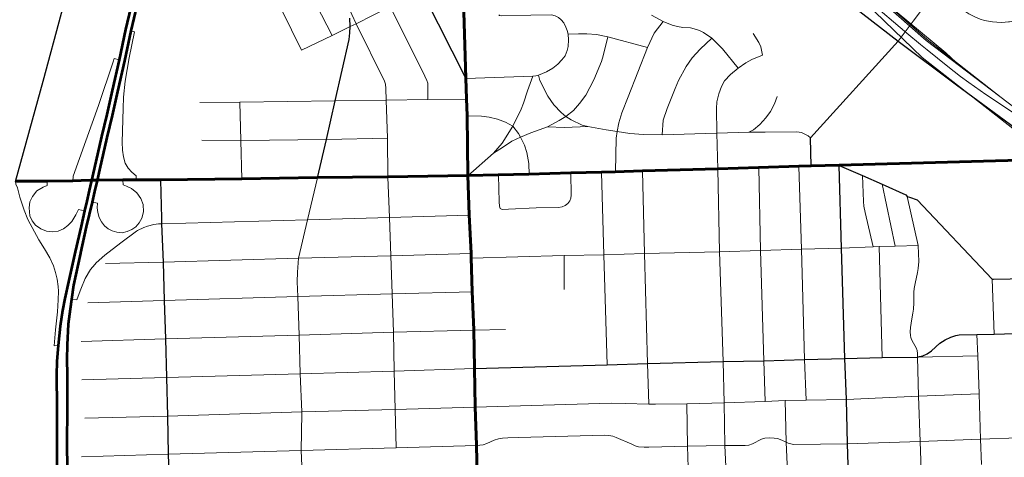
# Model space of a CAD drawing. Extents: x 13.99 to 21.38, y 7.75 to 14.55.
# Tile 74 of 77: x 18.68 to 20.38, y 11.22 to 11.97. Entities that reach past the tile are written whole.
import ezdxf

# ---------------------------------------------------------------- set-up
doc = ezdxf.new("R2010")
doc.units = 0
doc.header["$MEASUREMENT"] = 0
doc.linetypes.add('rr2', pattern=[0])
for name, color, linetype, lineweight in [('GM_X_City_Street', 1, 'Continuous', 0), ('GM_X_County_Road', 3, 'Continuous', 30), ('GM_X_Interchange_Ramps', 1, 'Continuous', 13), ('GM_X_Interstate_Route', 1, 'Continuous', 53), ('GM_X_Rail_Line', 7, 'rr2', 13), ('GM_X_State_Route', 1, 'Continuous', 30)]:
    doc.layers.add(name, color=color, linetype=linetype, lineweight=lineweight)

msp = doc.modelspace()

# ---------------------------------------------------------------- linework, layer by layer
at = {"layer": 'GM_X_City_Street'}
for p, q in [((20.1938, 11.935), (20.2198, 11.9693)), ((20.1891, 11.581), (20.1662, 11.6881)), ((20.1665, 11.3888), (20.1615, 11.5802)), ((19.6179, 11.5062), (19.618, 11.5647)), ((20.3599, 11.4293), (20.3565, 11.5238)), ((19.4619, 11.4361), (19.5167, 11.4371)), ((20.2272, 11.3894), (20.3318, 11.392)), ((18.7848, 11.2174), (18.9345, 11.2219))]:
    msp.add_line(p, q, dxfattribs=at)
at = {"layer": 'GM_X_City_Street', "flags": 128}
for points in [[(19.4482, 11.8701), (19.4404, 12.1374), (19.4404, 12.1384), (19.4282, 12.4741)], [(20.2198, 11.9693), (20.2597, 12.0223), (20.2528, 12.0284), (20.2444, 12.0348), (20.2199, 12.0476), (20.1987, 12.0592), (20.1771, 12.0804), (20.0368, 12.2423), (20.0356, 12.2456), (20.035, 12.2481), (20.0347, 12.2505), (20.0346, 12.2531), (20.0349, 12.2556), (20.0354, 12.258), (20.0362, 12.2604), (20.0372, 12.2627), (20.0386, 12.265), (20.1144, 12.3678), (20.1436, 12.4073), (20.1472, 12.4121)], [(19.3825, 11.8342), (19.3823, 11.8625), (19.3807, 11.8667), (19.3775, 11.8742), (19.3178, 11.9945), (19.2647, 12.101), (19.2084, 12.2143), (19.1901, 12.2508), (19.1881, 12.2569), (19.1867, 12.2644), (19.1869, 12.2709), (19.1878, 12.2775), (19.1896, 12.2818), (19.1922, 12.2858), (19.1968, 12.2904), (19.2297, 12.3069)], [(19.2172, 11.9446), (19.1629, 12.0507), (19.1067, 12.1638), (19.0441, 12.2928)], [(19.1648, 11.9192), (19.1129, 12.0252), (19.0383, 12.1742), (19.0359, 12.1776), (19.0336, 12.1795), (19.03, 12.1811)], [(19.1648, 11.9192), (19.2172, 11.9446), (19.2487, 11.9601), (19.2586, 11.9649), (19.3178, 11.9945), (19.3726, 12.0203)], [(20.2597, 12.0223), (20.2816, 12.0066), (20.2953, 11.9964), (20.3038, 11.99), (20.3159, 11.9819), (20.3263, 11.9766), (20.3358, 11.9728), (20.3428, 11.9707), (20.3571, 11.968), (20.3643, 11.9673), (20.3716, 11.9671), (20.3789, 11.9674), (20.3845, 11.968), (20.3862, 11.9682), (20.3933, 11.9694), (20.4074, 11.9734), (20.4142, 11.9761), (20.421, 11.98), (20.4268, 11.9854), (20.4291, 11.9886), (20.4311, 11.9921)], [(19.3281, 11.2331), (19.3263, 11.299), (19.3243, 11.3652), (19.3233, 11.4323), (19.3208, 11.4987), (19.3186, 11.5644), (19.3164, 11.6305), (19.3137, 11.6998), (19.3127, 11.7673), (19.3108, 11.8332), (19.3099, 11.8533), (19.3093, 11.8603), (19.3075, 11.8656), (19.2586, 11.9649), (19.2439, 11.9968)], [(19.4482, 11.8701), (19.5636, 11.8743), (19.5686, 11.8748), (19.5737, 11.8761), (19.5872, 11.882), (19.5984, 11.8882), (19.6071, 11.8948), (19.614, 11.9023), (19.6194, 11.9095), (19.6231, 11.9184), (19.6245, 11.9258), (19.6251, 11.9371), (19.6245, 11.9468), (19.623, 11.9529), (19.6207, 11.9589), (19.617, 11.9662), (19.6127, 11.9715), (19.6077, 11.9754), (19.6022, 11.9786), (19.5957, 11.9802), (19.56, 11.9798), (19.5091, 11.9786), (19.5062, 11.9792), (19.5049, 11.9801)], [(19.7684, 11.9796), (19.7888, 11.9687), (19.8043, 11.9626), (19.8133, 11.9602), (19.8223, 11.9583), (19.8356, 11.9575), (19.8422, 11.9561), (19.8511, 11.9531), (19.8581, 11.9499), (19.8724, 11.9402), (19.8789, 11.9338), (19.8912, 11.9216), (19.9178, 11.8883)], [(19.7062, 11.709), (19.7077, 11.7675), (19.7092, 11.779), (19.7123, 11.7937), (19.7171, 11.8113), (19.728, 11.8387), (19.7614, 11.9241), (19.7729, 11.9487), (19.7888, 11.9687)], [(19.6245, 11.9468), (19.6424, 11.9476), (19.6571, 11.9475), (19.6733, 11.9461), (19.6932, 11.9424), (19.7614, 11.9241)], [(19.9602, 11.9104), (19.9572, 11.925), (19.9539, 11.9322), (19.9439, 11.9481)], [(19.589, 11.7872), (19.6092, 11.7978), (19.6209, 11.8049), (19.6336, 11.8151), (19.6445, 11.8269), (19.6549, 11.8416), (19.6689, 11.868), (19.6821, 11.8994), (19.6851, 11.9093), (19.6932, 11.9424)], [(19.7871, 11.7731), (19.7885, 11.7983), (19.7952, 11.8184), (19.8092, 11.8533), (19.8152, 11.8668), (19.8282, 11.8911), (19.8389, 11.9062), (19.8523, 11.9209), (19.8724, 11.9402)], [(19.883, 11.7138), (19.8814, 11.7758), (19.8804, 11.8188), (19.8812, 11.8302), (19.8844, 11.8437), (19.8894, 11.8564), (19.8947, 11.8661), (19.9047, 11.8775), (19.9178, 11.8883), (19.9314, 11.8976), (19.9418, 11.9032), (19.9602, 11.9104)], [(19.6588, 11.7875), (19.6491, 11.7896), (19.6299, 11.7992), (19.6209, 11.8049), (19.6128, 11.8114), (19.5999, 11.8247), (19.5895, 11.8401), (19.5758, 11.8669), (19.5737, 11.8761)], [(19.4961, 11.7413), (19.5106, 11.759), (19.529, 11.7878), (19.5434, 11.8173), (19.5478, 11.8276), (19.5544, 11.8493), (19.5636, 11.8743)], [(18.9889, 11.8289), (19.0583, 11.8297), (19.2228, 11.8316), (19.3108, 11.8332), (19.3825, 11.8342), (19.4495, 11.8349)], [(19.0616, 11.6964), (19.06, 11.7636), (19.0583, 11.8297)], [(19.9362, 11.7777), (19.9445, 11.7819), (19.9551, 11.7907), (19.9659, 11.8027), (19.9736, 11.8135), (19.9806, 11.8265), (19.9853, 11.8394)], [(19.4503, 11.8057), (19.4752, 11.8056), (19.4884, 11.8038), (19.503, 11.8002), (19.5164, 11.7949), (19.529, 11.7878), (19.5391, 11.7755), (19.5425, 11.7693), (19.5491, 11.7554), (19.5534, 11.7425), (19.5569, 11.7238), (19.5572, 11.7048)], [(19.4518, 11.7023), (19.4961, 11.7413), (19.5111, 11.7513), (19.5276, 11.7619), (19.5425, 11.7693), (19.5605, 11.7766), (19.589, 11.7872), (19.6181, 11.7857), (19.6588, 11.7875), (19.69, 11.7817), (19.7092, 11.779), (19.7313, 11.7755), (19.7545, 11.7737), (19.7871, 11.7731), (19.8814, 11.7758), (19.9362, 11.7777), (19.9648, 11.778), (20.0191, 11.7784), (20.0273, 11.7772), (20.0386, 11.7714), (20.0426, 11.7681)], [(18.9924, 11.7639), (19.06, 11.7636), (19.2079, 11.7653), (19.3127, 11.7673)], [(19.5073, 11.6462), (19.5096, 11.6447), (19.5122, 11.6441), (19.5218, 11.6448), (19.5695, 11.647), (19.6082, 11.648), (19.6143, 11.6488), (19.6197, 11.6512), (19.6241, 11.6546), (19.6276, 11.6591), (19.6293, 11.6637), (19.6299, 11.6688), (19.6292, 11.7067)], [(19.6917, 11.3765), (19.6862, 11.5663), (19.6821, 11.7081)], [(19.7637, 11.3085), (19.7618, 11.3783), (19.7563, 11.5681), (19.7531, 11.7103)], [(19.9141, 10.5578), (19.9139, 10.586), (19.9121, 10.6562), (19.9107, 10.7235), (19.909, 10.7856), (19.9074, 10.8494), (19.9056, 10.9122), (19.904, 10.9737), (19.9017, 11.0342), (19.9, 11.0751), (19.8984, 11.1638), (19.8949, 11.2369), (19.8938, 11.3108), (19.8922, 11.3818), (19.886, 11.5714), (19.883, 11.7138)], [(19.9647, 11.313), (19.9623, 11.3834), (19.9568, 11.5735), (19.9535, 11.7163)], [(20.0356, 11.3152), (20.0323, 11.3856), (20.0274, 11.5757), (20.0227, 11.7183)], [(19.1652, 11.2923), (19.1652, 11.2953), (19.1625, 11.3607), (19.1607, 11.4273), (19.1582, 11.4941), (19.1572, 11.5195), (19.1578, 11.5363), (19.1594, 11.5601), (19.1749, 11.6264), (19.1919, 11.6988)], [(19.5073, 11.6462), (19.5061, 11.6501), (19.5056, 11.6573), (19.5042, 11.7035)], [(20.1509, 11.5797), (20.137, 11.639), (20.135, 11.6503), (20.134, 11.6579), (20.1328, 11.7032)], [(20.2372, 11.097), (20.2323, 11.2439), (20.2293, 11.3223), (20.2272, 11.3894), (20.2273, 11.3958), (20.2266, 11.401), (20.2249, 11.4055), (20.2206, 11.4137), (20.2172, 11.42), (20.2158, 11.4232), (20.2152, 11.4271), (20.2149, 11.4331), (20.2154, 11.4408), (20.2178, 11.4556), (20.2194, 11.4655), (20.2204, 11.4725), (20.221, 11.4834), (20.2213, 11.5017), (20.2219, 11.508), (20.2235, 11.5163), (20.2276, 11.5356), (20.2285, 11.5427), (20.2295, 11.5544), (20.2285, 11.5822), (20.2097, 11.6667)], [(18.923, 11.6197), (19.1749, 11.6264), (19.3164, 11.6305), (19.454, 11.6347)], [(19.4576, 11.5602), (19.618, 11.5647), (19.6862, 11.5663), (19.7563, 11.5681), (19.886, 11.5714), (19.9568, 11.5735), (20.0274, 11.5757), (20.0964, 11.5778), (20.1509, 11.5797), (20.1615, 11.5802), (20.1891, 11.581), (20.2285, 11.5822)], [(18.8261, 11.551), (18.9257, 11.5535), (19.1594, 11.5601), (19.3186, 11.5644), (19.4573, 11.5683)], [(18.796, 11.4834), (18.9278, 11.4871), (19.1582, 11.4941), (19.3208, 11.4987), (19.4594, 11.5023)], [(18.7846, 11.4164), (18.9297, 11.4213), (19.1607, 11.4273), (19.3233, 11.4323), (19.4619, 11.4361)], [(20.3378, 11.204), (20.3362, 11.2478), (20.3337, 11.3262), (20.3318, 11.392), (20.33, 11.4286)], [(18.7855, 11.3505), (18.9314, 11.3546), (19.1625, 11.3607), (19.3243, 11.3652), (19.4632, 11.3696)], [(19.4643, 11.3033), (19.6986, 11.3101), (19.7228, 11.3094), (19.7637, 11.3085), (19.7753, 11.3081), (19.8292, 11.3091), (19.8938, 11.3108), (19.9647, 11.313), (19.999, 11.3145), (20.0356, 11.3152), (20.105, 11.3165), (20.2293, 11.3223), (20.3337, 11.3262)], [(18.7906, 11.2844), (18.9331, 11.2877), (19.1652, 11.2953), (19.3263, 11.299), (19.4643, 11.3033)], [(19.8327, 11.1624), (19.8305, 11.2358), (19.8292, 11.3091)], [(20.0041, 11.1655), (20.0007, 11.2426), (19.999, 11.3145)], [(19.1747, 10.9623), (19.1721, 11.03), (19.1692, 11.096), (19.1666, 11.1623), (19.1641, 11.2284), (19.1652, 11.2923)], [(19.4665, 11.2369), (19.472, 11.2373), (19.478, 11.2384), (19.4846, 11.2403), (19.4967, 11.246), (19.5042, 11.2484), (19.5112, 11.2498), (19.5204, 11.2505), (19.539, 11.251), (19.6877, 11.2548), (19.6946, 11.2543), (19.7015, 11.2529), (19.7072, 11.251), (19.7347, 11.2391), (19.7404, 11.2366), (19.7463, 11.2349), (19.756, 11.2339), (19.7641, 11.2342), (19.8305, 11.2358), (19.8949, 11.2369), (19.9298, 11.237), (19.9364, 11.2377), (19.9429, 11.2399), (19.9583, 11.2482), (19.9639, 11.2497), (19.9714, 11.2503), (19.9801, 11.2499), (19.9859, 11.2491), (19.9931, 11.2465), (20.0007, 11.2426), (20.0043, 11.2411), (20.009, 11.2397), (20.0136, 11.239), (20.1069, 11.24), (20.2323, 11.2439), (20.3362, 11.2478), (20.4013, 11.2501)], [(18.9345, 11.2219), (19.1641, 11.2284), (19.3281, 11.2331), (19.4665, 11.2369)]]:
    msp.add_lwpolyline(points, dxfattribs=at)
at = {"layer": 'GM_X_County_Road', "color": 1}
for p, q in [((20.0441, 11.719), (20.0924, 11.72)), ((18.9214, 11.695), (18.9228, 11.6291)), ((20.3585, 11.5238), (20.4601, 11.5265))]:
    msp.add_line(p, q, dxfattribs=at)
at = {"layer": 'GM_X_County_Road', "color": 1, "flags": 128}
for points in [[(19.4478, 11.871), (19.3775, 12.011), (19.3726, 12.0203), (19.3196, 12.1275), (19.2628, 12.2415), (19.2365, 12.2925), (19.2297, 12.3069), (19.1819, 12.4051), (19.1469, 12.4751), (19.103, 12.5643), (19.0568, 12.6551), (19.0338, 12.7025), (19.0242, 12.7229), (19.0211, 12.7303), (19.0192, 12.7372), (19.018, 12.7459), (19.0184, 12.7526), (19.0198, 12.7592), (19.0234, 12.7671), (19.0326, 12.7857)], [(19.4282, 12.4741), (19.4474, 12.4573), (19.4524, 12.4534), (19.4581, 12.45), (19.5099, 12.4244), (19.5577, 12.4021), (19.6029, 12.3747), (19.7169, 12.2989), (19.7762, 12.2594), (19.8991, 12.1705), (19.9704, 12.1186), (20.0389, 12.06), (20.1029, 12.006), (20.1938, 11.935)], [(18.6713, 11.6928), (18.7185, 11.866), (18.7506, 11.983), (18.7678, 12.0454), (18.7852, 12.1102), (18.8032, 12.174), (18.8207, 12.2367), (18.838, 12.2996), (18.8547, 12.3619), (18.8671, 12.4055), (18.8724, 12.4252)], [(19.1919, 11.6988), (19.2079, 11.7653), (19.2228, 11.8316), (19.247, 11.9378), (19.2481, 11.9492), (19.2487, 11.9601), (19.2478, 11.9743)], [(20.0441, 11.719), (20.0426, 11.7681), (20.1938, 11.935)], [(20.1938, 11.935), (20.2946, 11.8596), (20.4702, 11.7308), (20.4847, 11.7202), (20.5512, 11.6703), (20.5971, 11.6334), (20.6986, 11.5543), (20.7262, 11.5333), (20.7655, 11.5046), (20.8269, 11.4576), (20.9007, 11.4002)], [(19.4518, 11.7023), (19.4503, 11.8057), (19.4495, 11.8349), (19.4482, 11.8701), (19.4478, 11.871)], [(19.4518, 11.7023), (19.5042, 11.7035), (19.5572, 11.7048), (19.6292, 11.7067), (19.6821, 11.7081), (19.7062, 11.709), (19.7531, 11.7103), (19.883, 11.7138), (19.9535, 11.7163), (20.0227, 11.7183), (20.0441, 11.719)], [(20.1251, 10.5553), (20.125, 10.5576), (20.1236, 10.5901), (20.1227, 10.6384), (20.1219, 10.6607), (20.1209, 10.726), (20.1192, 10.7894), (20.1192, 10.792), (20.118, 10.8527), (20.1165, 10.916), (20.1148, 10.9606), (20.1141, 10.978), (20.1129, 11.0384), (20.1091, 11.1671), (20.1069, 11.24), (20.105, 11.3165), (20.1019, 11.3873), (20.0964, 11.5778), (20.0924, 11.72)], [(20.0924, 11.72), (20.1328, 11.7032), (20.1662, 11.6881), (20.2073, 11.6693), (20.2097, 11.6667), (20.2135, 11.6654)], [(20.2135, 11.6654), (20.2268, 11.661), (20.3565, 11.5238), (20.3585, 11.5238)], [(18.9228, 11.6291), (18.923, 11.6197), (18.9257, 11.5535), (18.9278, 11.4871), (18.9297, 11.4213), (18.9314, 11.3546), (18.9331, 11.2877), (18.9345, 11.2219), (18.937, 11.1557), (18.9385, 11.0893), (18.9409, 11.023)], [(20.2309, 11.3904), (20.2365, 11.392), (20.2442, 11.3953), (20.2517, 11.4005), (20.2662, 11.4136), (20.2754, 11.4194), (20.2849, 11.4239), (20.2937, 11.4268), (20.2996, 11.4278), (20.33, 11.4286), (20.3599, 11.4293), (20.3955, 11.4302), (20.4617, 11.4329), (20.4918, 11.4339), (20.526, 11.4349), (20.5918, 11.4372), (20.6688, 11.4393), (20.7143, 11.4411), (20.7219, 11.4462), (20.7238, 11.4486)], [(19.4632, 11.3696), (19.6917, 11.3765), (19.7618, 11.3783), (19.8922, 11.3818), (19.9623, 11.3834), (20.0323, 11.3856), (20.1019, 11.3873), (20.1665, 11.3888), (20.2272, 11.3894), (20.2309, 11.3904)]]:
    msp.add_lwpolyline(points, dxfattribs=at)
at = {"layer": 'GM_X_Interchange_Ramps'}
for p, q in [((18.7901, 11.6419), (18.78, 11.644)), ((18.7677, 11.4892), (18.7769, 11.4882))]:
    msp.add_line(p, q, dxfattribs=at)
at = {"layer": 'GM_X_Interchange_Ramps', "flags": 128}
for points in [[(18.879, 11.6949), (18.879, 11.7025), (18.8717, 11.7089), (18.8654, 11.7156), (18.8601, 11.7244), (18.8574, 11.7354), (18.8558, 11.7468), (18.8553, 11.7605), (18.857, 11.8184), (18.8576, 11.8383), (18.8605, 11.8658), (18.8672, 11.906), (18.8764, 11.9511), (18.8702, 11.9525)], [(18.8498, 11.9026), (18.8414, 11.9046), (18.8396, 11.8988), (18.8142, 11.8235), (18.7706, 11.702), (18.7701, 11.6934)], [(18.6713, 11.6928), (18.6715, 11.6878), (18.6742, 11.6817), (18.6783, 11.6658), (18.686, 11.643), (18.6924, 11.627), (18.7113, 11.5921), (18.7212, 11.5763), (18.7304, 11.5606), (18.7364, 11.5472), (18.7401, 11.5357), (18.7431, 11.524), (18.7445, 11.5115), (18.7452, 11.5033), (18.7448, 11.4881), (18.7433, 11.4678), (18.7402, 11.4364), (18.738, 11.4092), (18.7446, 11.4094)], [(18.78, 11.644), (18.7753, 11.6351), (18.768, 11.6234), (18.7611, 11.6166), (18.7536, 11.6109), (18.7448, 11.607), (18.7348, 11.6056), (18.7248, 11.6066), (18.715, 11.6107), (18.7058, 11.617), (18.6999, 11.6248), (18.6958, 11.6336), (18.6945, 11.6473), (18.696, 11.6573), (18.7004, 11.6668), (18.708, 11.6766), (18.7185, 11.6827), (18.7257, 11.6854), (18.7258, 11.6928)], [(18.8565, 11.6948), (18.8566, 11.6868), (18.8627, 11.6848), (18.871, 11.6804), (18.8803, 11.6731), (18.8875, 11.6635), (18.8911, 11.6527), (18.8919, 11.6405), (18.8892, 11.6293), (18.8844, 11.6213), (18.8785, 11.6142), (18.8717, 11.6099), (18.864, 11.6062), (18.855, 11.6042), (18.846, 11.605), (18.8376, 11.6074), (18.8309, 11.6111), (18.8246, 11.6158), (18.8195, 11.6229), (18.8154, 11.6307), (18.8129, 11.6389), (18.8117, 11.647), (18.8128, 11.6554), (18.8035, 11.657)], [(18.7769, 11.4882), (18.7774, 11.4901), (18.7837, 11.507), (18.7914, 11.5253), (18.8003, 11.5406), (18.8078, 11.5495), (18.8102, 11.5524), (18.8251, 11.5654), (18.8527, 11.5866), (18.88, 11.6066)], [(18.88, 11.6066), (18.8818, 11.6079), (18.8922, 11.6132), (18.8988, 11.6154), (18.9095, 11.6181), (18.9175, 11.6195), (18.923, 11.6197)]]:
    msp.add_lwpolyline(points, dxfattribs=at)
at = {"layer": 'GM_X_Interstate_Route', "flags": 128}
for points in [[(18.6711, 11.6934), (18.7256, 11.6933), (18.7699, 11.694), (18.7845, 11.6941), (18.802, 11.6948), (18.8063, 11.6949), (18.8117, 11.695), (18.8563, 11.6954), (18.8788, 11.6954), (18.9212, 11.6955), (19.0614, 11.697), (19.1917, 11.6993), (19.3135, 11.7004), (19.4516, 11.7028), (19.4501, 11.8062), (19.4493, 11.8355), (19.448, 11.8707), (19.4402, 12.138), (19.4402, 12.1389), (19.428, 12.4747), (19.4264, 12.7606), (19.4182, 13.1892)], [(19.4182, 13.1892), (19.4264, 12.7606), (19.428, 12.4747), (19.4402, 12.1389), (19.4402, 12.138), (19.448, 11.8707), (19.4493, 11.8355), (19.4501, 11.8062), (19.4516, 11.7028), (19.504, 11.7041), (19.557, 11.7054), (19.629, 11.7073), (19.6819, 11.7087), (19.706, 11.7095), (19.7529, 11.7109), (19.8828, 11.7144), (19.9533, 11.7168), (20.0225, 11.7188), (20.0439, 11.7195), (20.0922, 11.7205), (20.4659, 11.7312)], [(18.8762, 12.0207), (18.8611, 11.9546), (18.8498, 11.9026), (18.8376, 11.8496), (18.8284, 11.808), (18.8193, 11.77), (18.8066, 11.7143), (18.8022, 11.6942), (18.8018, 11.6922)], [(18.8854, 12.0186), (18.8702, 11.9525), (18.8591, 11.901), (18.8468, 11.848), (18.8376, 11.8064), (18.8285, 11.7684), (18.8159, 11.7126), (18.8119, 11.6944), (18.8076, 11.6751), (18.8035, 11.657)], [(20.4659, 11.7312), (20.0922, 11.7205), (20.0439, 11.7195), (20.0225, 11.7188), (19.9533, 11.7168), (19.8828, 11.7144), (19.7529, 11.7109), (19.706, 11.7095), (19.6819, 11.7087), (19.629, 11.7073), (19.557, 11.7054), (19.504, 11.7041), (19.4516, 11.7028), (19.4539, 11.6353), (19.4571, 11.5689), (19.4574, 11.5608), (19.4592, 11.5029), (19.4617, 11.4366), (19.463, 11.3702), (19.4641, 11.3038), (19.4663, 11.2375), (19.4685, 11.156)], [(19.4685, 11.156), (19.4663, 11.2375), (19.4641, 11.3038), (19.463, 11.3702), (19.4617, 11.4366), (19.4592, 11.5029), (19.4574, 11.5608), (19.4571, 11.5689), (19.4539, 11.6353), (19.4516, 11.7028), (19.3135, 11.7004), (19.1917, 11.6993), (19.0614, 11.697), (18.9212, 11.6955), (18.8788, 11.6954), (18.8563, 11.6954), (18.8117, 11.695), (18.8063, 11.6949), (18.802, 11.6948), (18.7845, 11.6941), (18.7699, 11.694), (18.7256, 11.6933), (18.6711, 11.6934)], [(18.8018, 11.6922), (18.7984, 11.6768), (18.7943, 11.6587), (18.7901, 11.6419), (18.7843, 11.6157), (18.7741, 11.5713)], [(18.8035, 11.657), (18.7929, 11.6146), (18.7833, 11.5697), (18.7831, 11.5687)], [(18.7741, 11.5713), (18.7626, 11.5197), (18.756, 11.4905), (18.7522, 11.4701), (18.7481, 11.443), (18.7446, 11.4094), (18.7425, 11.3828), (18.7417, 11.3583), (18.7422, 11.304), (18.7425, 11.2315), (18.7431, 11.1708), (18.7407, 11.0673), (18.7385, 11.025), (18.7379, 11.0162), (18.7349, 10.9729), (18.727, 10.8868), (18.7232, 10.8442), (18.7173, 10.7778), (18.7127, 10.7255), (18.7035, 10.6263), (18.6954, 10.5351), (18.6889, 10.4633), (18.6824, 10.3917), (18.6742, 10.306)], [(18.7831, 11.5687), (18.7711, 11.5137), (18.7677, 11.4892)], [(18.7677, 11.4892), (18.7654, 11.472), (18.7621, 11.4463), (18.7604, 11.4106), (18.7598, 11.3853), (18.7601, 11.3593), (18.76, 11.3068), (18.7598, 11.234), (18.7605, 11.1733), (18.7585, 11.0701), (18.7567, 11.0311), (18.7557, 11.0166), (18.7526, 10.9701), (18.7451, 10.8908), (18.7414, 10.8465), (18.7347, 10.7803), (18.7301, 10.728), (18.7208, 10.6288), (18.7128, 10.5377), (18.7062, 10.4658), (18.6998, 10.3943), (18.6916, 10.3086), (18.6873, 10.2607), (18.6813, 10.1857)]]:
    msp.add_lwpolyline(points, dxfattribs=at)
at = {"layer": 'GM_X_Rail_Line', "flags": 128}
for points in [[(20.4533, 11.7754), (20.4382, 11.7841), (20.4163, 11.7976), (20.3885, 11.8142), (20.3705, 11.8258), (20.3456, 11.8426), (20.3161, 11.8634), (20.3018, 11.8738), (20.2797, 11.8909), (20.244, 11.9197), (20.2325, 11.929), (20.2091, 11.9487), (20.1439, 12.004), (20.1235, 12.0215), (20.0854, 12.054), (20.0521, 12.0822), (20.0029, 12.124), (19.9642, 12.1567), (19.9202, 12.1938), (19.7567, 12.3172), (19.5471, 12.4737), (19.4938, 12.5137), (19.4158, 12.5718), (19.34, 12.628), (19.301, 12.6569), (19.2457, 12.6979), (19.2271, 12.7109), (19.2093, 12.721), (19.18, 12.7425), (19.0924, 12.8096), (19.0493, 12.8426), (18.9841, 12.8927), (18.9607, 12.9061), (18.9025, 12.9502), (18.8841, 12.9646), (18.877, 12.97), (18.8717, 12.9739), (18.8643, 12.9785), (18.8397, 12.9923), (18.8207, 13.0033), (18.8044, 13.0138), (18.7926, 13.0213), (18.7751, 13.0314), (18.7632, 13.0377), (18.7501, 13.0436), (18.7397, 13.048), (18.7326, 13.0511), (18.7261, 13.0534), (18.7168, 13.0567), (18.6966, 13.0629), (18.6739, 13.0699), (18.655, 13.0758), (18.6308, 13.0838), (18.6177, 13.0881), (18.6082, 13.0905), (18.594, 13.093), (18.5837, 13.095), (18.5708, 13.0985), (18.5516, 13.1048), (18.5164, 13.1171), (18.4853, 13.13), (18.4432, 13.1443), (18.4302, 13.1489), (18.4164, 13.1539), (18.4058, 13.1581), (18.3942, 13.1632), (18.3271, 13.1953), (18.2451, 13.2348), (18.236, 13.2389), (18.2281, 13.2429), (18.2214, 13.2469), (18.2143, 13.2515), (18.2068, 13.2572), (18.2007, 13.2629), (18.195, 13.2682), (18.186, 13.2784), (18.1778, 13.2883), (18.1651, 13.3046), (18.1587, 13.313), (18.1513, 13.3224), (18.1452, 13.3294), (18.1386, 13.3369), (18.1294, 13.3454), (18.1221, 13.3517), (18.1137, 13.358), (18.1043, 13.3638), (18.0951, 13.3692), (18.0874, 13.3729), (18.0806, 13.3757), (18.0742, 13.3782), (18.0662, 13.381), (18.0582, 13.3833), (18.0492, 13.3854), (18.0431, 13.3865), (18.0354, 13.3873), (18.0281, 13.3881), (18.0172, 13.3889), (18.0046, 13.3891), (17.9687, 13.3891), (17.9555, 13.3889), (17.9459, 13.3885), (17.9389, 13.3879), (17.9324, 13.3871), (17.926, 13.3858), (17.9178, 13.384), (17.9073, 13.3811), (17.8967, 13.3774), (17.8875, 13.3738), (17.8779, 13.3688), (17.8685, 13.3636), (17.8616, 13.359), (17.8545, 13.3541), (17.8489, 13.3495), (17.8401, 13.3417), (17.8289, 13.3315), (17.8219, 13.3234), (17.8138, 13.3102), (17.8079, 13.3001), (17.8011, 13.2884), (17.793, 13.2737), (17.7838, 13.2577), (17.7552, 13.2062), (17.7382, 13.1759), (17.7107, 13.1266), (17.6967, 13.101), (17.684, 13.0783), (17.6721, 13.0574)], [(20.4696, 11.763), (20.4533, 11.7754), (20.2426, 11.9358), (20.1671, 12.0018), (20.1246, 12.0433), (19.9405, 12.2438), (19.8523, 12.3431), (19.6666, 12.5572), (19.6238, 12.6085), (19.5867, 12.6493), (19.5369, 12.7241), (19.4847, 12.7943), (19.4445, 12.8424), (19.3473, 12.9543), (19.2576, 13.0588), (19.203, 13.1179), (19.1178, 13.191)], [(20.3719, 11.8374), (20.244, 11.9376), (20.1687, 12.0035), (20.1263, 12.045), (19.9422, 12.2454), (19.8541, 12.3447), (19.6684, 12.5587), (19.6256, 12.61), (19.5885, 12.6507), (19.5388, 12.7255), (19.4865, 12.7958), (19.449, 12.8414), (19.3507, 12.9541), (19.26, 13.0604), (19.204, 13.1225), (19.1194, 13.1927), (19.1189, 13.1932)], [(18.7166, 13.0573), (18.7421, 13.032), (18.8719, 12.9067), (18.9328, 12.8536), (18.9808, 12.8154), (19.0983, 12.7539), (19.2295, 12.68), (19.2811, 12.6541), (19.4808, 12.5058), (19.8314, 12.2448), (19.9942, 12.1247), (20.154, 11.9854), (20.2353, 11.9068), (20.5801, 11.637), (20.9278, 11.3775)], [(20.1614, 12.0137), (20.1923, 11.9844), (20.2762, 11.9144), (20.2937, 11.8987)]]:
    msp.add_lwpolyline(points, dxfattribs=at)
at = {"layer": 'GM_X_State_Route'}
msp.add_line((19.4518, 11.7023), (19.3617, 11.7007), dxfattribs=at)
at = {"layer": 'GM_X_State_Route', "flags": 128}
for points in [[(18.7896, 11.6938), (18.7847, 11.6936), (18.7701, 11.6934), (18.7258, 11.6928), (18.6713, 11.6928)], [(18.9002, 11.6949), (18.879, 11.6949), (18.8565, 11.6948), (18.8119, 11.6944), (18.8065, 11.6944), (18.8022, 11.6942), (18.7896, 11.6938)], [(19.3617, 11.7007), (19.3137, 11.6998), (19.1919, 11.6988), (19.0616, 11.6964), (18.9214, 11.695), (18.9002, 11.6949)], [(19.4744, 10.9903), (19.4731, 11.0271), (19.4727, 11.0384), (19.4703, 11.1046), (19.4687, 11.1555), (19.4665, 11.2369), (19.4643, 11.3033), (19.4632, 11.3696), (19.4619, 11.4361), (19.4594, 11.5023), (19.4576, 11.5602), (19.4573, 11.5683), (19.454, 11.6347), (19.4518, 11.7023)]]:
    msp.add_lwpolyline(points, dxfattribs=at)

doc.saveas('drawing.dxf')
